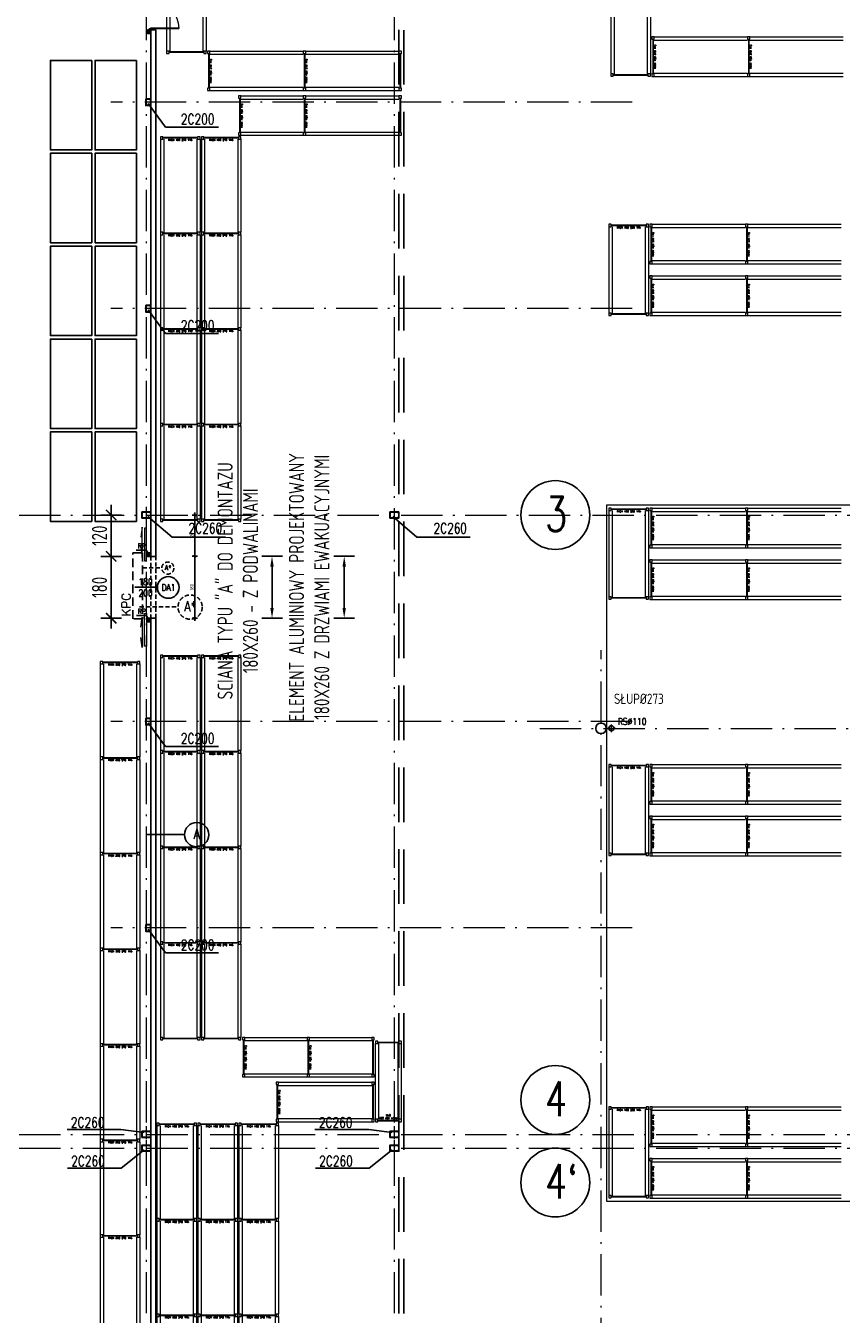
# Model space of a CAD drawing. Extents: x 153948 to 285449, y -89387 to -60195.
# Tile 81 of 108: x 259210 to 261578, y -80762 to -77018. Entities that reach past the tile are written whole.
import ezdxf
from ezdxf.enums import TextEntityAlignment as Align

# ---------------------------------------------------------------- set-up
doc = ezdxf.new("R2010")
doc.units = 0
doc.header["$LTSCALE"] = 100
doc.header["$MEASUREMENT"] = 0
doc.header["$PDMODE"] = 1
for name, pattern in [('ACAD_ISO10W100', [18.5, 12, -3, 0.5, -3]), ('DASHED2', [0.375, 0.25, -0.125]), ('HIDDEN2', [4.7625, 3.175, -1.5875])]:
    doc.linetypes.add(name, pattern=pattern)
doc.layers.get('0').update_dxf_attribs({"linetype": 'CONTINUOUS'})
doc.layers.get('DEFPOINTS').update_dxf_attribs({"linetype": 'CONTINUOUS'})
for name, color, linetype in [('1', 2, 'CONTINUOUS'), ('ALUMINIUM1', 5, 'CONTINUOUS'), ('K-STA', 2, 'CONTINUOUS'), ('KURT-POW', 21, 'DASHED2'), ('R-----OP', 2, 'CONTINUOUS'), ('RYNNY', 2, 'CONTINUOUS'), ('TEXT', 11, 'CONTINUOUS'), ('TEXT1', 2, 'CONTINUOUS'), ('WYBURZENIA', 9, 'DASHED2'), ('WYBURZENIA50', 9, 'DASHED2'), ('WYMIARY', 1, 'CONTINUOUS'), ('WYMIARY50', 1, 'CONTINUOUS')]:
    doc.layers.add(name, color=color, linetype=linetype)
for name, color, linetype, lineweight in [('ALUMINIUM', 5, 'CONTINUOUS', 13), ('OSIE', 8, 'ACAD_ISO10W100', 15), ('PANELE', 3, 'CONTINUOUS', 25), ('RAK 270', 5, 'CONTINUOUS', 13), ('RS REGAŁY', 7, 'CONTINUOUS', 13)]:
    doc.layers.add(name, color=color, linetype=linetype, lineweight=lineweight)
doc.layers.add('RAK_140', color=2, linetype='CONTINUOUS', lineweight=13, true_color=0xffff00)
doc.styles.add('DYBY-NORMALNY-0-8-N', font='ROMANS.SHX', dxfattribs={"width": 0.8})
doc.styles.add('ROMANS', font='romans')
doc.styles.get("Standard").update_dxf_attribs({"font": 'txt.shx'})
doc.styles.add('STYLE2', font='isocp.shx', dxfattribs={"width": 0.8})
doc.styles.add('TXT3', font='SIMPLEX.SHX', dxfattribs={"width": 0.75, "height": 40})
doc.dimstyles.new('KRESKI_100', dxfattribs={"dimscale": 20, "dimtxt": 2.2, "dimasz": 1.5, "dimexe": 1.5, "dimexo": 1.5, "dimgap": 0.6, "dimtad": 1, "dimdec": 1, "dimrnd": 0.5, "dimdsep": 46, "dimtxsty": 'STYLE2', "dimblk1": 'ARCHTICK', "dimblk2": 'ARCHTICK', "dimsah": 1, "dimcen": 2.5, "dimdle": 1.5, "dimclrd": 10, "dimclre": 10, "dimclrt": 15, "dimadec": 0, "dimazin": 0, "dimtfac": 1, "dimtdec": 1, "dimtmove": 1, "dimatfit": 3, "dimldrblk": 'ARCHTICK', "dimfxl": 1.5, "dimfxlon": 1, "dimtolj": 1, "dimtzin": 0, "dimarcsym": 0})

# ---------------------------------------------------------------- blocks, each defined once
blk = doc.blocks.new('SC260X2')
at = {"layer": '1'}
for points in [[(-13, 9), (-13, 0), (-12.4, 0), (-12.1, 7, -0.401015), (-11.1, 7.9), (11.1, 7.9, -0.401015), (12.1, 7), (12.4, 0), (13, 0), (13, 9)], [(-13, -9), (-13, 0), (-12.4, 0), (-12.1, -7, 0.401015), (-11.1, -7.9), (11.1, -7.9, 0.401015), (12.1, -7), (12.4, 0), (13, 0), (13, -9)]]:
    blk.add_lwpolyline(points, format="xyb", close=True, dxfattribs=at)
blk = doc.blocks.new('SC200X2')
at = {"layer": '1'}
for points in [[(-10, 7.5), (-10, 0), (-9.7, 0, 0.391021), (-9.1, 0.6), (-8.7, 5.6, -0.391021), (-7.6, 6.6), (7.6, 6.6, -0.391021), (8.7, 5.6), (9.1, 0.6, 0.391021), (9.7, 0), (10, 0), (10, 7.5)], [(-10, -7.5), (-10, 0), (-9.7, 0, -0.391021), (-9.1, -0.6), (-8.7, -5.6, 0.391021), (-7.6, -6.6), (7.6, -6.6, 0.391021), (8.7, -5.6), (9.1, -0.6, -0.391021), (9.7, 0), (10, 0), (10, -7.5)]]:
    blk.add_lwpolyline(points, format="xyb", close=True, dxfattribs=at)
blk = doc.blocks.new('D90')
at = {"layer": 'ALUMINIUM'}
for p, q in [((-4.5, 0), (0, 0)), ((0, 0), (0, -5.4)), ((-90, 0), (-90, -5.4)), ((-90, 0), (-85.5, 0)), ((-90, -5.4), (-85.5, -5.4)), ((-85.5, -5.4), (-85.5, 0)), ((-6.3, -5.4), (-6.3, -86.4)), ((-4.5, -5.4), (-6.3, -5.4)), ((-4.5, 0), (-4.5, -5.4)), ((-4.5, -5.4), (-4.5, -86.4)), ((-4.5, -5.4), (0, -5.4))]:
    blk.add_line(p, q, dxfattribs=at)
blk.add_arc((-4.5, -5.4), 81, 180, 270, dxfattribs=at)
blk = doc.blocks.new('_ARCHTICK')
at = {"color": 0, "linetype": 'ByBlock', "const_width": 0.15}
blk.add_lwpolyline([(-0.5, -0.5), (0.5, 0.5)], dxfattribs=at)
blk = doc.blocks.new('*D240')
at = {"layer": 'DEFPOINTS', "color": 0, "ltscale": 0.1, "transparency": 16777216}
for p in [(260307.9, -74816), (260307.9, -85703), (263794.3, -85703)]:
    blk.add_point(p, dxfattribs=at)
at = {"layer": 'WYMIARY', "color": 10, "lineweight": -2, "ltscale": 0.1, "transparency": 16777216}
for p, q in [((263764.3, -74816), (263824.3, -74816)), ((263794.3, -74786), (263794.3, -85733)), ((263764.3, -85703), (263824.3, -85703))]:
    blk.add_line(p, q, dxfattribs=at)
at = {"layer": 'WYMIARY', "color": 10, "lineweight": -2, "ltscale": 0.1, "transparency": 16777216, "xscale": 30, "yscale": 30, "zscale": 30}
for p, rotation in [((263794.3, -74816), 90), ((263794.3, -85703), 270)]:
    blk.add_blockref('_ARCHTICK', p, dxfattribs=dict(at, rotation=rotation))
at = {"layer": 'WYMIARY', "color": 15, "ltscale": 0.1, "transparency": 16777216, "insert": (263760.3, -80259.5), "char_height": 44, "attachment_point": 5, "rotation": 90, "style": 'STYLE2'}
blk.add_mtext('\\A1;10887', dxfattribs=at)
blk = doc.blocks.new('*D242')
at = {"layer": 'DEFPOINTS', "color": 0, "ltscale": 0.1, "transparency": 16777216}
for p in [(260307.9, -74816), (263714.3, -74816), (263634.3, -83856)]:
    blk.add_point(p, dxfattribs=at)
at = {"layer": 'WYMIARY', "color": 10, "lineweight": -2, "ltscale": 0.1, "transparency": 16777216}
for p, q in [((263684.3, -74816), (263744.3, -74816)), ((263714.3, -83886), (263714.3, -74786)), ((263684.3, -83856), (263744.3, -83856))]:
    blk.add_line(p, q, dxfattribs=at)
at = {"layer": 'WYMIARY', "color": 10, "lineweight": -2, "ltscale": 0.1, "transparency": 16777216, "xscale": 30, "yscale": 30, "zscale": 30}
for p, rotation in [((263714.3, -74816), 90), ((263714.3, -83856), 270)]:
    blk.add_blockref('_ARCHTICK', p, dxfattribs=dict(at, rotation=rotation))
at = {"layer": 'WYMIARY', "color": 15, "ltscale": 0.1, "transparency": 16777216, "insert": (263680.3, -79336), "char_height": 44, "attachment_point": 5, "rotation": 90, "style": 'STYLE2'}
blk.add_mtext('\\A1;9040', dxfattribs=at)
blk = doc.blocks.new('*D252')
at = {"layer": 'DEFPOINTS', "color": 0, "ltscale": 0.1, "transparency": 16777216}
for p in [(263554.3, -77029.5), (263634.3, -77029.5), (260307.9, -83856.1)]:
    blk.add_point(p, dxfattribs=at)
at = {"layer": 'WYMIARY', "color": 10, "lineweight": -2, "ltscale": 0.1, "transparency": 16777216}
for p, q in [((263634.3, -83886.1), (263634.3, -76999.5)), ((263604.3, -77029.5), (263664.3, -77029.5)), ((263604.3, -83856.1), (263664.3, -83856.1))]:
    blk.add_line(p, q, dxfattribs=at)
at = {"layer": 'WYMIARY', "color": 10, "lineweight": -2, "ltscale": 0.1, "transparency": 16777216, "xscale": 30, "yscale": 30, "zscale": 30}
for p, rotation in [((263634.3, -77029.5), 90), ((263634.3, -83856.1), 270)]:
    blk.add_blockref('_ARCHTICK', p, dxfattribs=dict(at, rotation=rotation))
at = {"layer": 'WYMIARY', "color": 15, "ltscale": 0.1, "transparency": 16777216, "insert": (263600.3, -80442.8), "char_height": 44, "attachment_point": 5, "rotation": 90, "style": 'STYLE2'}
blk.add_mtext('\\A1;6826.5', dxfattribs=at)
blk = doc.blocks.new('ODN')
blk.add_lwpolyline([(0, 66.1), (0, 0)])
blk.add_circle((0.5, 97.6), 31.5)
at = {"style": 'DYBY-NORMALNY-0-8-N', "width": 0.8}
blk.add_attdef('TYP', text='', height=20, rotation=90, dxfattribs=at).set_placement((0.5, 97.9), align=Align.MIDDLE_CENTER)
blk.add_attdef('SZEROKOSC', text='', height=20, rotation=90, dxfattribs=at).set_placement((0, 31.8), align=Align.BOTTOM_CENTER)
blk.add_attdef('WYSOKOSC', text='', height=20, rotation=90, dxfattribs=at).set_placement((6.3, 31.8), align=Align.TOP_CENTER)
blk.add_attdef('ODPORNOSC', text='', height=20, rotation=90, dxfattribs=at).set_placement((1.2, -81.2), align=Align.MIDDLE_LEFT)
blk = doc.blocks.new('*D516')
at = {"layer": 'DEFPOINTS', "color": 0, "ltscale": 0.1, "transparency": 16777216}
for p in [(259547.4, -78439.5), (259458, -78559.6), (259563.4, -78559.6)]:
    blk.add_point(p, dxfattribs=at)
at = {"layer": 'WYMIARY', "color": 10, "lineweight": -2, "ltscale": 0.1, "transparency": 16777216}
for p, q in [((259458, -78409.5), (259458, -78589.6)), ((259488, -78439.5), (259428, -78439.5)), ((259488, -78559.6), (259428, -78559.6))]:
    blk.add_line(p, q, dxfattribs=at)
at = {"layer": 'WYMIARY', "color": 10, "lineweight": -2, "ltscale": 0.1, "transparency": 16777216, "xscale": 30, "yscale": 30, "zscale": 30}
for p, rotation in [((259458, -78439.5), 90), ((259458, -78559.6), 270)]:
    blk.add_blockref('_ARCHTICK', p, dxfattribs=dict(at, rotation=rotation))
at = {"layer": 'WYMIARY', "color": 15, "ltscale": 0.1, "transparency": 16777216, "insert": (259424, -78499.6), "char_height": 44, "attachment_point": 5, "rotation": 90, "style": 'STYLE2'}
blk.add_mtext('\\A1;120', dxfattribs=at)
blk = doc.blocks.new('*D517')
at = {"layer": 'DEFPOINTS', "color": 0, "ltscale": 0.1, "transparency": 16777216}
for p in [(259563.4, -78559.6), (259458, -78739.5), (259563.5, -78739.5)]:
    blk.add_point(p, dxfattribs=at)
at = {"layer": 'WYMIARY', "color": 10, "lineweight": -2, "ltscale": 0.1, "transparency": 16777216}
for p, q in [((259488, -78559.6), (259428, -78559.6)), ((259458, -78529.6), (259458, -78769.5)), ((259488, -78739.5), (259428, -78739.5))]:
    blk.add_line(p, q, dxfattribs=at)
at = {"layer": 'WYMIARY', "color": 10, "lineweight": -2, "ltscale": 0.1, "transparency": 16777216, "xscale": 30, "yscale": 30, "zscale": 30}
for p, rotation in [((259458, -78559.6), 90), ((259458, -78739.5), 270)]:
    blk.add_blockref('_ARCHTICK', p, dxfattribs=dict(at, rotation=rotation))
at = {"layer": 'WYMIARY', "color": 15, "ltscale": 0.1, "transparency": 16777216, "insert": (259424, -78649.6), "char_height": 44, "attachment_point": 5, "rotation": 90, "style": 'STYLE2'}
blk.add_mtext('\\A1;180', dxfattribs=at)
blk = doc.blocks.new('*D518')
at = {"layer": 'DEFPOINTS', "color": 0, "ltscale": 0.1, "transparency": 16777216}
for p in [(259587.9, -78439.5), (259587.9, -78559.5), (259700.8, -78559.5)]:
    blk.add_point(p, dxfattribs=at)
at = {"layer": 'WYMIARY50', "color": 10, "lineweight": -2, "ltscale": 0.1, "transparency": 16777216}
for p, q in [((259693.3, -78439.5), (259708.3, -78439.5)), ((259700.8, -78432), (259700.8, -78567)), ((259693.3, -78559.5), (259708.3, -78559.5))]:
    blk.add_line(p, q, dxfattribs=at)
at = {"layer": 'WYMIARY50', "color": 10, "lineweight": -2, "ltscale": 0.1, "transparency": 16777216, "xscale": 7.5, "yscale": 7.5, "zscale": 7.5}
for p, rotation in [((259700.8, -78439.5), 90), ((259700.8, -78559.5), 270)]:
    blk.add_blockref('_ARCHTICK', p, dxfattribs=dict(at, rotation=rotation))
at = {"layer": 'WYMIARY50', "color": 15, "ltscale": 0.1, "transparency": 16777216, "insert": (259692.3, -78499.5), "char_height": 11, "attachment_point": 5, "rotation": 90, "style": 'STYLE2'}
blk.add_mtext('\\A1;120', dxfattribs=at)
blk = doc.blocks.new('*D519')
at = {"layer": 'DEFPOINTS', "color": 0, "ltscale": 0.1, "transparency": 16777216}
for p in [(259587.9, -78559.5), (259587.9, -78739.5), (259700.8, -78739.5)]:
    blk.add_point(p, dxfattribs=at)
at = {"layer": 'WYMIARY50', "color": 10, "lineweight": -2, "ltscale": 0.1, "transparency": 16777216}
for p, q in [((259693.3, -78559.5), (259708.3, -78559.5)), ((259700.8, -78552), (259700.8, -78747)), ((259693.3, -78739.5), (259708.3, -78739.5))]:
    blk.add_line(p, q, dxfattribs=at)
at = {"layer": 'WYMIARY50', "color": 10, "lineweight": -2, "ltscale": 0.1, "transparency": 16777216, "xscale": 7.5, "yscale": 7.5, "zscale": 7.5}
for p, rotation in [((259700.8, -78559.5), 90), ((259700.8, -78739.5), 270)]:
    blk.add_blockref('_ARCHTICK', p, dxfattribs=dict(at, rotation=rotation))
at = {"layer": 'WYMIARY50', "color": 15, "ltscale": 0.1, "transparency": 16777216, "insert": (259692.3, -78649.5), "char_height": 11, "attachment_point": 5, "rotation": 90, "style": 'STYLE2'}
blk.add_mtext('\\A1;180', dxfattribs=at)
blk = doc.blocks.new('*D532')
at = {"layer": 'ALUMINIUM1', "color": 10, "lineweight": -2, "ltscale": 0.1, "transparency": 16777216}
for p, q in [((259895, -78559.5), (259955, -78559.5)), ((259925, -78589.5), (259925, -78709.5)), ((259895, -78739.5), (259955, -78739.5))]:
    blk.add_line(p, q, dxfattribs=at)
at = {"layer": 'ALUMINIUM1', "color": 10, "ltscale": 0.1, "transparency": 16777216}
for points in [[(259920, -78589.5), (259930, -78589.5), (259925, -78559.5)], [(259920, -78709.5), (259930, -78709.5), (259925, -78739.5)]]:
    blk.add_solid(points, dxfattribs=at)
at = {"layer": 'DEFPOINTS', "color": 0, "ltscale": 0.1, "transparency": 16777216}
for p in [(259587.9, -78559.5), (259587.9, -78739.5), (259925, -78739.5)]:
    blk.add_point(p, dxfattribs=at)
at = {"layer": 'ALUMINIUM1', "color": 15, "ltscale": 0.1, "transparency": 16777216, "insert": (259825.6, -78630.8), "char_height": 44, "attachment_point": 5, "rotation": 90, "style": 'STYLE2'}
blk.add_mtext('\\A1;SCIANA TYPU "A" DO DEMONTAZU\\P180X260 - Z PODWALINAMI', dxfattribs=at)
blk = doc.blocks.new('*D533')
at = {"layer": 'ALUMINIUM1', "color": 10, "lineweight": -2, "ltscale": 0.1, "transparency": 16777216}
for p, q in [((260104.6, -78559.5), (260164.6, -78559.5)), ((260134.6, -78589.5), (260134.6, -78709.5)), ((260104.6, -78739.5), (260164.6, -78739.5))]:
    blk.add_line(p, q, dxfattribs=at)
at = {"layer": 'ALUMINIUM1', "color": 10, "ltscale": 0.1, "transparency": 16777216}
for points in [[(260129.6, -78589.5), (260139.6, -78589.5), (260134.6, -78559.5)], [(260129.6, -78709.5), (260139.6, -78709.5), (260134.6, -78739.5)]]:
    blk.add_solid(points, dxfattribs=at)
at = {"layer": 'DEFPOINTS', "color": 0, "ltscale": 0.1, "transparency": 16777216}
for p in [(259736.8, -78559.5), (259616.4, -78739.5), (260134.6, -78739.5)]:
    blk.add_point(p, dxfattribs=at)
at = {"layer": 'ALUMINIUM1', "color": 15, "ltscale": 0.1, "transparency": 16777216, "insert": (260032.9, -78649.5), "char_height": 44, "attachment_point": 5, "rotation": 90, "style": 'STYLE2'}
blk.add_mtext('\\A1;ELEMENT ALUMINIOWY PROJEKTOWANY\\P180X260 Z DRZWIAMI EWAKUACYJNYMI', dxfattribs=at)
blk = doc.blocks.new('RACK 450 180 115')
at = {"color": 1}
for p, q in [((7, 115), (187.8, 115)), ((2.75, 108), (2.75, 7)), ((4.25, 108), (4.25, 7)), ((7, 105.5), (187.8, 105.5)), ((7, 9.5), (187.8, 9.5)), ((7, 0), (187.8, 0))]:
    blk.add_line(p, q, dxfattribs=at)
for points in [[(0, 108), (7, 108), (7, 115), (0, 115)], [(0, 0), (7, 0), (7, 7), (0, 7)]]:
    blk.add_lwpolyline(points, close=True, dxfattribs=at)
at = {"color": 1, "insert": (9.25, 57.5), "char_height": 5, "width": 101, "attachment_point": 5, "rotation": 90}
blk.add_mtext('RACK 450 180 115', dxfattribs=at)
blk = doc.blocks.new('NOGA RACK 450 007 115')
at = {"color": 1}
for p, q in [((2.75, 108), (2.75, 7)), ((4.25, 108), (4.25, 7))]:
    blk.add_line(p, q, dxfattribs=at)
for points in [[(0, 108), (7, 108), (7, 115), (0, 115)], [(0, 0), (7, 0), (7, 7), (0, 7)]]:
    blk.add_lwpolyline(points, close=True, dxfattribs=at)
blk = doc.blocks.new('RACK 450 270 115')
at = {"color": 1}
for p, q in [((7, 115), (277.8, 115)), ((2.75, 108), (2.75, 7)), ((4.25, 108), (4.25, 7)), ((7, 105.5), (277.8, 105.5)), ((7, 9.5), (277.8, 9.5)), ((7, 0), (277.8, 0))]:
    blk.add_line(p, q, dxfattribs=at)
for points in [[(0, 108), (7, 108), (7, 115), (0, 115)], [(0, 0), (7, 0), (7, 7), (0, 7)]]:
    blk.add_lwpolyline(points, close=True, dxfattribs=at)
at = {"color": 1, "insert": (9.25, 57.5), "char_height": 5, "width": 101, "attachment_point": 5, "rotation": 90}
blk.add_mtext('RACK 450 270 115', dxfattribs=at)
blk = doc.blocks.new('RACK 450 220 075')
at = {"color": 1}
for p, q in [((7, 75), (227, 75)), ((2.75, 68), (2.75, 7)), ((4.25, 68), (4.25, 7)), ((7, 65.5), (227, 65.5)), ((7, 9.5), (227, 9.5)), ((7, 0), (227, 0))]:
    blk.add_line(p, q, dxfattribs=at)
for points in [[(0, 68), (7, 68), (7, 75), (0, 75)], [(0, 0), (7, 0), (7, 7), (0, 7)]]:
    blk.add_lwpolyline(points, close=True, dxfattribs=at)
at = {"color": 1, "insert": (14.25, 37.5), "char_height": 5, "width": 61, "attachment_point": 5, "rotation": 90}
blk.add_mtext('RACK 450 220 075', dxfattribs=at)
blk = doc.blocks.new('NOGA RACK 450 007 075')
at = {"color": 1}
for p, q in [((2.8, 68), (2.8, 7)), ((4.2, 68), (4.2, 7))]:
    blk.add_line(p, q, dxfattribs=at)
for points in [[(0, 68), (7, 68), (7, 75), (0, 75)], [(0, 0), (7, 0), (7, 7), (0, 7)]]:
    blk.add_lwpolyline(points, close=True, dxfattribs=at)
blk = doc.blocks.new('RACK 450 250 115')
at = {"color": 1}
for p, q in [((7, 115), (257.8, 115)), ((2.75, 108), (2.75, 7)), ((4.25, 108), (4.25, 7)), ((7, 105.5), (257.8, 105.5)), ((7, 9.5), (257.8, 9.5)), ((7, 0), (257.8, 0))]:
    blk.add_line(p, q, dxfattribs=at)
for points in [[(0, 108), (7, 108), (7, 115), (0, 115)], [(0, 0), (7, 0), (7, 7), (0, 7)]]:
    blk.add_lwpolyline(points, close=True, dxfattribs=at)
at = {"color": 1, "insert": (9.25, 57.5), "char_height": 5, "width": 101, "attachment_point": 5, "rotation": 90}
blk.add_mtext('RACK 450 250 115', dxfattribs=at)
blk = doc.blocks.new('RACK 550 270 115')
at = {"color": 6}
for p, q in [((7, 115), (277.8, 115)), ((2.75, 108), (2.75, 7)), ((4.25, 108), (4.25, 7)), ((7, 105.5), (277.8, 105.5)), ((7, 9.5), (277.8, 9.5)), ((7, 0), (277.8, 0))]:
    blk.add_line(p, q, dxfattribs=at)
for points in [[(0, 108), (7, 108), (7, 115), (0, 115)], [(0, 0), (7, 0), (7, 7), (0, 7)]]:
    blk.add_lwpolyline(points, close=True, dxfattribs=at)
at = {"color": 6, "insert": (9.25, 57.5), "char_height": 5, "width": 101, "attachment_point": 5, "rotation": 90}
blk.add_mtext('RACK 550 270 115', dxfattribs=at)

msp = doc.modelspace()

# ---------------------------------------------------------------- linework, layer by layer
at = {"layer": 'ALUMINIUM', "linetype": 'Continuous', "ltscale": 0.1}
for points in [[(259543.8, -78533.39), (259548.23, -78562.84), (259548.23, -78474.61), (259543.8, -78504.05)], [(259543.8, -78765.7), (259548.23, -78736.25), (259548.23, -78824.49), (259543.8, -78795.04)]]:
    msp.add_lwpolyline(points, dxfattribs=at)
at = {"layer": 'ALUMINIUM'}
for points in [[(259560.58, -78573.05), (259560.53, -78478), (259554.94, -78478), (259554.98, -78573.05)], [(259563.45, -78555.19), (259560.99, -78555.19), (259560.99, -78559.5), (259563.45, -78559.5)], [(259560.58, -78726.04), (259560.53, -78821.09), (259554.94, -78821.09), (259554.98, -78726.04)], [(259563.45, -78743.81), (259560.99, -78743.81), (259560.99, -78739.5), (259563.45, -78739.5)]]:
    msp.add_lwpolyline(points, close=True, dxfattribs=at)
at = {"layer": 'K-STA', "ltscale": 0.1}
for p, q in [((259563.4, -77029.55), (259573.4, -77039.55)), ((259563.4, -77039.55), (259573.4, -77029.55)), ((259573.4, -78549.64), (259563.4, -78559.64)), ((259563.4, -78549.64), (259573.4, -78559.64)), ((259573.45, -78739.5), (259563.45, -78749.5)), ((259563.45, -78739.5), (259573.45, -78749.5))]:
    msp.add_line(p, q, dxfattribs=at)
at = {"layer": 'K-STA'}
for points in [[(259563.4, -77029.55), (259573.4, -77029.55), (259573.4, -77039.55), (259563.4, -77039.55)], [(259563.4, -78549.64), (259563.4, -78559.64), (259573.4, -78559.64), (259573.4, -78549.64)], [(259563.45, -78739.5), (259563.45, -78749.5), (259573.45, -78749.5), (259573.45, -78739.5)]]:
    msp.add_lwpolyline(points, close=True, dxfattribs=at)
msp.add_circle((260880.4, -79059.55), 15.3, dxfattribs=at)
at = {"layer": 'KURT-POW', "linetype": 'DASHED2'}
msp.add_lwpolyline([(259548.62, -78549.07), (259548.62, -78741.29), (259521.22, -78741.29), (259521.22, -78549.07)], close=True, dxfattribs=at)
at = {"layer": 'OSIE', "ltscale": 0.1}
for p, q in [((259560.4, -86679.55), (259560.4, -73374.65)), ((260280.4, -86679.55), (260280.4, -73374.65)), ((260971.1, -77239.55), (259456.96, -77239.55)), ((260971.1, -77839.55), (259456.96, -77839.55)), ((247720.4, -78439.55), (263229.19, -78439.55)), ((260880.4, -81817.96), (260880.4, -78831.82)), ((260971.1, -79039.55), (259456.96, -79039.55)), ((260910.68, -79070.94), (260910.68, -79048.15)), ((260702.54, -79059.55), (263225.06, -79059.55)), ((260922.08, -79059.55), (260899.28, -79059.55)), ((260971.1, -79639.55), (259456.96, -79639.55)), ((247720.4, -80239.55), (263229.19, -80239.55)), ((247720.4, -80279.55), (263229.19, -80279.55))]:
    msp.add_line(p, q, dxfattribs=at)
at = {"layer": 'OSIE', "ltscale": 0.5}
for p, q in [((259560.4, -78452.33), (259560.4, -78415.71)), ((259560.4, -80252.33), (259560.4, -80215.71)), ((259560.4, -80252.33), (259560.4, -80215.71)), ((260280.4, -80252.33), (260280.4, -80215.71)), ((260280.4, -80252.33), (260280.4, -80215.71)), ((259560.4, -80292.33), (259560.4, -80255.71)), ((259560.4, -80292.33), (259560.4, -80255.71)), ((260280.4, -80292.33), (260280.4, -80255.71)), ((260280.4, -80292.33), (260280.4, -80255.71))]:
    msp.add_line(p, q, dxfattribs=at)
at = {"layer": 'PANELE', "color": 1, "linetype": 'HIDDEN2', "ltscale": 0.5}
for p, q in [((260307.9, -83856.1), (260307.9, -74816.05)), ((260293.4, -83856.08), (260293.4, -74848.55))]:
    msp.add_line(p, q, dxfattribs=at)
at = {"layer": 'PANELE', "ltscale": 0.1}
msp.add_line((259587.9, -77029.55), (259573.4, -77029.55), dxfattribs=at)
at = {"layer": 'PANELE', "ltscale": 0.5}
for p, q in [((259573.4, -77029.55), (259573.4, -78559.55)), ((259573.4, -78559.55), (259573.4, -77029.55)), ((259587.9, -77029.55), (259587.9, -78559.55)), ((259573.4, -78559.55), (259587.9, -78559.55)), ((259573.4, -83870.55), (259573.4, -78739.55)), ((259573.4, -78739.55), (259587.9, -78739.55)), ((259573.4, -78739.55), (259573.4, -83869.55)), ((259587.9, -78739.55), (259587.9, -83856.05))]:
    msp.add_line(p, q, dxfattribs=at)
at = {"layer": 'R-----OP'}
msp.add_line((259559.26, -79368.1), (259671, -79368.1), dxfattribs=at)
msp.add_circle((259706.18, -79368.49), 35.19, dxfattribs=at)
at = {"layer": 'RAK 270', "lineweight": -3}
for points in [[(259531.36, -77118.15), (259531.36, -77378.15), (259411.36, -77378.15), (259411.36, -77118.15)], [(259531.36, -77118.15), (259531.36, -77378.15), (259411.36, -77378.15), (259411.36, -77118.15)], [(259531.36, -77388.15), (259531.36, -77648.15), (259411.36, -77648.15), (259411.36, -77388.15)], [(259531.36, -77388.15), (259531.36, -77648.15), (259411.36, -77648.15), (259411.36, -77388.15)], [(259531.36, -77658.15), (259531.36, -77918.15), (259411.36, -77918.15), (259411.36, -77658.15)], [(259531.36, -77658.15), (259531.36, -77918.15), (259411.36, -77918.15), (259411.36, -77658.15)], [(259531.36, -77928.15), (259531.36, -78188.15), (259411.36, -78188.15), (259411.36, -77928.15)], [(259531.36, -77928.15), (259531.36, -78188.15), (259411.36, -78188.15), (259411.36, -77928.15)], [(259531.36, -78198.15), (259531.36, -78458.15), (259411.36, -78458.15), (259411.36, -78198.15)], [(259531.36, -78198.15), (259531.36, -78458.15), (259411.36, -78458.15), (259411.36, -78198.15)]]:
    msp.add_lwpolyline(points, close=True, dxfattribs=at)
at = {"layer": 'RAK_140', "color": 7, "lineweight": -3}
for points in [[(259401.36, -77118.15), (259401.36, -77378.15), (259281.36, -77378.15), (259281.36, -77118.15)], [(259401.36, -77388.15), (259401.36, -77648.15), (259281.36, -77648.15), (259281.36, -77388.15)], [(259401.36, -77658.15), (259401.36, -77918.15), (259281.36, -77918.15), (259281.36, -77658.15)], [(259401.36, -77928.15), (259401.36, -78188.15), (259281.36, -78188.15), (259281.36, -77928.15)], [(259401.36, -78198.15), (259401.36, -78458.15), (259281.36, -78458.15), (259281.36, -78198.15)]]:
    msp.add_lwpolyline(points, close=True, dxfattribs=at)
at = {"layer": 'RAK_140', "color": 7}
msp.add_lwpolyline([(260897.61, -78409.55), (263261.61, -78409.55), (263261.61, -80434.55), (260897.61, -80434.55)], close=True, dxfattribs=at)
at = {"layer": 'RYNNY', "ltscale": 0.1}
msp.add_circle((260910.68, -79059.18), 7.5, dxfattribs=at)
at = {"layer": 'TEXT'}
for p, q in [((259615.28, -77312.19), (259565.4, -77243.3)), ((259769.1, -77312.19), (259615.28, -77312.19)), ((259615.28, -77912.19), (259565.4, -77843.3)), ((259769.1, -77912.19), (259615.28, -77912.19)), ((259634.9, -78503.75), (259564.6, -78443.3)), ((260345.7, -78503.75), (260275.4, -78443.3)), ((259634.9, -78503.75), (259789.43, -78503.75)), ((260345.7, -78503.75), (260500.23, -78503.75)), ((259615.28, -79112.19), (259565.4, -79043.3)), ((259769.1, -79112.19), (259615.28, -79112.19)), ((259615.28, -79712.19), (259565.4, -79643.3)), ((259769.1, -79712.19), (259615.28, -79712.19)), ((259329.67, -80225.47), (259485.86, -80225.47)), ((259485.86, -80225.47), (259552.9, -80234.55)), ((260049.67, -80225.47), (260205.86, -80225.47)), ((260205.86, -80225.47), (260272.9, -80234.55)), ((259486.99, -80337.53), (259553.86, -80284.05)), ((260206.99, -80337.53), (260273.86, -80284.05)), ((259330.8, -80337.53), (259486.99, -80337.53)), ((260050.8, -80337.53), (260206.99, -80337.53))]:
    msp.add_line(p, q, dxfattribs=at)
at = {"layer": 'TEXT1'}
for points in [[(259568.4, -78554.64), (259559.45, -78541.35), (259530.97, -78541.35)], [(259568.45, -78744.5), (259559.5, -78731.21), (259531.02, -78731.21)]]:
    msp.add_lwpolyline(points, dxfattribs=at)
for centre in [(260747.62, -78439.55), (260747.62, -80139.55), (260747.62, -80379.55)]:
    msp.add_circle(centre, 100, dxfattribs=at)
at = {"layer": 'WYBURZENIA', "ltscale": 0.5}
msp.add_line((259540.25, -78706.64), (259651.99, -78706.64), dxfattribs=at)
msp.add_lwpolyline([(259587.9, -78559.55), (259573.4, -78559.55), (259573.4, -78739.55), (259587.9, -78739.55)], close=True, dxfattribs=at)
msp.add_circle((259687.17, -78707.03), 35.19, dxfattribs=at)
at = {"layer": 'WYBURZENIA50', "ltscale": 0.5}
msp.add_line((259549.1, -78593.4), (259604.97, -78593.4), dxfattribs=at)
msp.add_circle((259622.55, -78593.59), 17.6, dxfattribs=at)

# ---------------------------------------------------------------- block references
at = {"layer": 'ALUMINIUM', "ltscale": 0.1, "xscale": -1, "rotation": 90}
msp.add_blockref('D90', (259568, -77029.55), dxfattribs=at)
at = {"layer": 'ALUMINIUM1', "rotation": 270}
msp.add_blockref('ODN', (259526.16, -78649.5), dxfattribs=at).add_auto_attribs({'TYP': 'DA1', 'SZEROKOSC': '180', 'WYSOKOSC': '200'})
at = {"layer": 'K-STA', "ltscale": 0.5, "xscale": -1, "rotation": 90}
for p in [(259565.9, -77239.55), (259565.9, -77839.55), (259565.9, -79039.55), (259565.9, -79639.55)]:
    msp.add_blockref('SC200X2', p, dxfattribs=at)
at = {"layer": 'K-STA', "ltscale": 0.5, "xscale": -1}
for p in [(259560.4, -78439.55), (260280.4, -78439.55), (259560.4, -80239.55), (260280.4, -80239.55), (259560.4, -80279.55), (260280.4, -80279.55)]:
    msp.add_blockref('SC260X2', p, dxfattribs=at)
at = {"layer": 'K-STA', "ltscale": 0.5}
for p in [(259560.4, -80239.55), (260280.4, -80239.55), (259560.4, -80279.55), (260280.4, -80279.55)]:
    msp.add_blockref('SC260X2', p, dxfattribs=at)
at = {"layer": 'RS REGAŁY'}
for name, p, rotation in [('RACK 450 270 115', (259618.9, -76813.15), 270), ('RACK 450 250 115', (260908.61, -76899.55), 270), ('NOGA RACK 450 007 115', (259618.9, -77090.95), 270), ('NOGA RACK 450 007 115', (260908.61, -77157.35), 270), ('RACK 450 270 115', (259600.9, -77339.95), 270), ('RACK 450 270 115', (259719.9, -77339.95), 270), ('RACK 450 270 115', (259600.9, -77617.75), 270), ('RACK 450 270 115', (259719.9, -77617.75), 270), ('RACK 450 250 115', (260903.21, -77594.55), 270), ('NOGA RACK 450 007 115', (260903.21, -77852.35), 270), ('RACK 450 270 115', (259600.9, -77895.55), 270), ('RACK 450 270 115', (259719.9, -77895.55), 270), ('RACK 450 270 115', (259600.9, -78173.35), 270), ('RACK 450 270 115', (259719.9, -78173.35), 270), ('NOGA RACK 450 007 115', (259600.9, -78451.15), 270), ('NOGA RACK 450 007 115', (259719.9, -78451.15), 270), ('RACK 450 250 115', (260903.21, -78419.55), 270), ('NOGA RACK 450 007 115', (260903.21, -78677.35), 270), ('RACK 450 270 115', (259600.9, -78846.45), 270), ('RACK 450 270 115', (259719.9, -78846.45), 270), ('RACK 550 270 115', (259426.33, -78864.77), 270), ('RACK 450 270 115', (259600.9, -79124.25), 270), ('RACK 450 270 115', (259719.9, -79124.25), 270), ('RACK 550 270 115', (259426.33, -79142.57), 270), ('RACK 450 250 115', (260903.21, -79164.55), 270), ('RACK 550 270 115', (259426.33, -79420.37), 270), ('RACK 450 270 115', (259600.9, -79402.05), 270), ('RACK 450 270 115', (259719.9, -79402.05), 270), ('NOGA RACK 450 007 115', (260903.21, -79422.35), 270), ('RACK 450 270 115', (259600.9, -79679.85), 270), ('RACK 450 270 115', (259719.9, -79679.85), 270), ('RACK 550 270 115', (259426.33, -79698.17), 270), ('RACK 550 270 115', (259426.33, -79975.97), 270), ('NOGA RACK 450 007 115', (259600.9, -79957.65), 270), ('NOGA RACK 450 007 115', (259719.9, -79957.65), 270), ('NOGA RACK 450 007 075', (260300.5, -79975.65), 90), ('RACK 450 220 075', (260300.5, -80202.65), 90), ('RACK 450 250 115', (260903.21, -80159.55), 270), ('RACK 450 270 115', (259590.7, -80206.65), 270), ('RACK 450 270 115', (259709.7, -80206.65), 270), ('RACK 450 270 115', (259828.7, -80206.65), 270), ('RACK 550 270 115', (259426.33, -80253.77), 270), ('NOGA RACK 450 007 115', (260903.21, -80417.35), 270), ('RACK 450 270 115', (259590.7, -80484.45), 270), ('RACK 450 270 115', (259709.7, -80484.45), 270), ('RACK 450 270 115', (259828.7, -80484.45), 270), ('RACK 550 270 115', (259426.33, -80531.57), 270), ('RACK 450 270 115', (259590.7, -80762.25), 270), ('RACK 450 270 115', (259709.7, -80762.25), 270), ('RACK 450 270 115', (259828.7, -80762.25), 270)]:
    msp.add_blockref(name, p, dxfattribs=dict(at, rotation=rotation))
for name, p in [('RACK 450 270 115', (261027.61, -77164.55)), ('RACK 450 270 115', (261305.41, -77164.55)), ('RACK 450 270 115', (259737.9, -77205.95)), ('RACK 450 270 115', (260015.7, -77205.95)), ('NOGA RACK 450 007 115', (260293.5, -77205.95)), ('RACK 450 180 115', (259827.9, -77335.95)), ('RACK 450 270 115', (260015.7, -77335.95)), ('NOGA RACK 450 007 115', (260293.5, -77335.95)), ('RACK 450 270 115', (261022.21, -77709.55)), ('RACK 450 270 115', (261300.01, -77709.55)), ('RACK 450 270 115', (261022.21, -77859.55)), ('RACK 450 270 115', (261300.01, -77859.55)), ('RACK 450 270 115', (261022.21, -78534.55)), ('RACK 450 270 115', (261300.01, -78534.55)), ('RACK 450 270 115', (261022.21, -78684.55)), ('RACK 450 270 115', (261300.01, -78684.55)), ('RACK 450 270 115', (261022.21, -79279.55)), ('RACK 450 270 115', (261300.01, -79279.55)), ('RACK 450 270 115', (261022.21, -79429.55)), ('RACK 450 270 115', (261300.01, -79429.55)), ('RACK 450 180 115', (259838.9, -80072.65)), ('RACK 450 180 115', (260026.7, -80072.65)), ('NOGA RACK 450 007 115', (260214.5, -80072.65)), ('RACK 450 270 115', (259936.7, -80202.65)), ('NOGA RACK 450 007 115', (260214.5, -80202.65)), ('RACK 450 270 115', (261022.21, -80274.55)), ('RACK 450 270 115', (261300.01, -80274.55)), ('RACK 450 270 115', (261022.21, -80424.55)), ('RACK 450 270 115', (261300.01, -80424.55))]:
    msp.add_blockref(name, p, dxfattribs=at)

# ---------------------------------------------------------------- texts
at = {"layer": 'KURT-POW', "color": 2, "linetype": 'Continuous', "ltscale": 20, "style": 'ROMANS'}
msp.add_text('KPC', height=25, rotation=90, dxfattribs=at).set_placement((259501.61, -78699.89), align=Align.MIDDLE)
at = {"layer": 'R-----OP', "color": 2, "style": 'DYBY-NORMALNY-0-8-N', "width": 0.8}
msp.add_text('RS%%c110', height=20, dxfattribs=at).set_placement((260970.72, -79039.61), align=Align.MIDDLE)
at = {"layer": 'R-----OP', "style": 'DYBY-NORMALNY-0-8-N', "width": 0.8}
msp.add_text('A', height=30, dxfattribs=at).set_placement((259706.58, -79366.38), align=Align.MIDDLE)
at = {"layer": 'TEXT', "style": 'TXT3', "width": 0.75}
for s, p in [('2C200', (259660.47, -77303.9)), ('2C200', (259660.47, -77903.9)), ('2C260', (259682.91, -78493.06)), ('2C260', (260393.71, -78493.06)), ('SŁUP%%c273', (260917.9, -78988.65)), ('2C200', (259660.47, -79103.9)), ('2C200', (259660.47, -79703.9)), ('2C260', (259341.11, -80220.01)), ('2C260', (260061.11, -80220.01)), ('2C260', (259342.25, -80332.06)), ('2C260', (260062.25, -80332.06))]:
    msp.add_text(s, height=30, dxfattribs=at).set_placement(p)
at = {"layer": 'TEXT1', "style": 'TXT3', "width": 0.75}
for s, height, p in [('3', 100, (260717.83, -78486.19)), ('RP', 15, (259535.12, -78537.21)), ('RP', 15, (259535.16, -78727.06)), ('4', 100, (260717.83, -80186.19)), ('4`', 100, (260717.83, -80426.19))]:
    msp.add_text(s, height=height, dxfattribs=at).set_placement(p)
at = {"layer": 'WYBURZENIA', "ltscale": 0.5, "style": 'DYBY-NORMALNY-0-8-N', "width": 0.8}
msp.add_text('A*', height=30, dxfattribs=at).set_placement((259687.57, -78704.92), align=Align.MIDDLE)
at = {"layer": 'WYBURZENIA50', "ltscale": 0.5, "style": 'DYBY-NORMALNY-0-8-N', "width": 0.8}
msp.add_text('A*', height=15, dxfattribs=at).set_placement((259622.76, -78592.54), align=Align.MIDDLE)

# ---------------------------------------------------------------- dimensions: what is measured, and where the dimension line sits
at = {"layer": 'ALUMINIUM1', "ltscale": 0.1}
for base, p1, p2, text, picture, middle in [((259924.97, -78739.55), (259587.9, -78559.55), (259587.9, -78739.55), 'SCIANA TYPU "A" DO DEMONTAZU\\P180X260 - Z PODWALINAMI', '*D532', (259896.76, -78630.78)), ((260134.58, -78739.55), (259736.82, -78559.55), (259616.4, -78739.55), 'ELEMENT ALUMINIOWY PROJEKTOWANY\\P180X260 Z DRZWIAMI EWAKUACYJNYMI', '*D533', (260103.89, -78649.55))]:
    dim = msp.add_linear_dim(base=base, p1=p1, p2=p2, angle=90, text=text, dimstyle='KRESKI_100', dxfattribs=at)
    dim.commit()
    dim.dimension.update_dxf_attribs({"geometry": picture, "text_midpoint": middle, "dimtype": 160})
at = {"layer": 'WYMIARY', "ltscale": 0.1}
for base, p1, p2, picture, middle in [((263794.26, -85703.05), (260307.9, -74816.05), (260307.9, -85703.05), '*D240', (263760.26, -80259.55)), ((263714.26, -74816.05), (263634.26, -83856.05), (260307.9, -74816.05), '*D242', (263680.26, -79336.05)), ((263634.2643, -77029.5458), (260307.9035, -83856.1042), (263554.2643, -77029.5458), '*D252', (263600.26, -80442.825)), ((259458.02, -78559.64), (259547.4, -78439.55), (259563.4, -78559.64), '*D516', (259424.01, -78499.59)), ((259458.02, -78739.5), (259563.4, -78559.64), (259563.45, -78739.5), '*D517', (259424.02, -78649.57))]:
    dim = msp.add_linear_dim(base=base, p1=p1, p2=p2, angle=90, dimstyle='KRESKI_100', dxfattribs=at)
    dim.commit()
    dim.dimension.update_dxf_attribs({"geometry": picture, "text_midpoint": middle})
at = {"layer": 'WYMIARY50', "ltscale": 0.1}
for base, p1, p2, picture, middle in [((259700.83, -78559.55), (259587.9, -78439.55), (259587.9, -78559.55), '*D518', (259692.33, -78499.55)), ((259700.83, -78739.55), (259587.9, -78559.55), (259587.9, -78739.55), '*D519', (259692.33, -78649.55))]:
    dim = msp.add_linear_dim(base=base, p1=p1, p2=p2, angle=90, dimstyle='KRESKI_100', override={"dimscale": 5}, dxfattribs=at)
    dim.commit()
    dim.dimension.update_dxf_attribs({"geometry": picture, "text_midpoint": middle})

doc.saveas('drawing.dxf')
